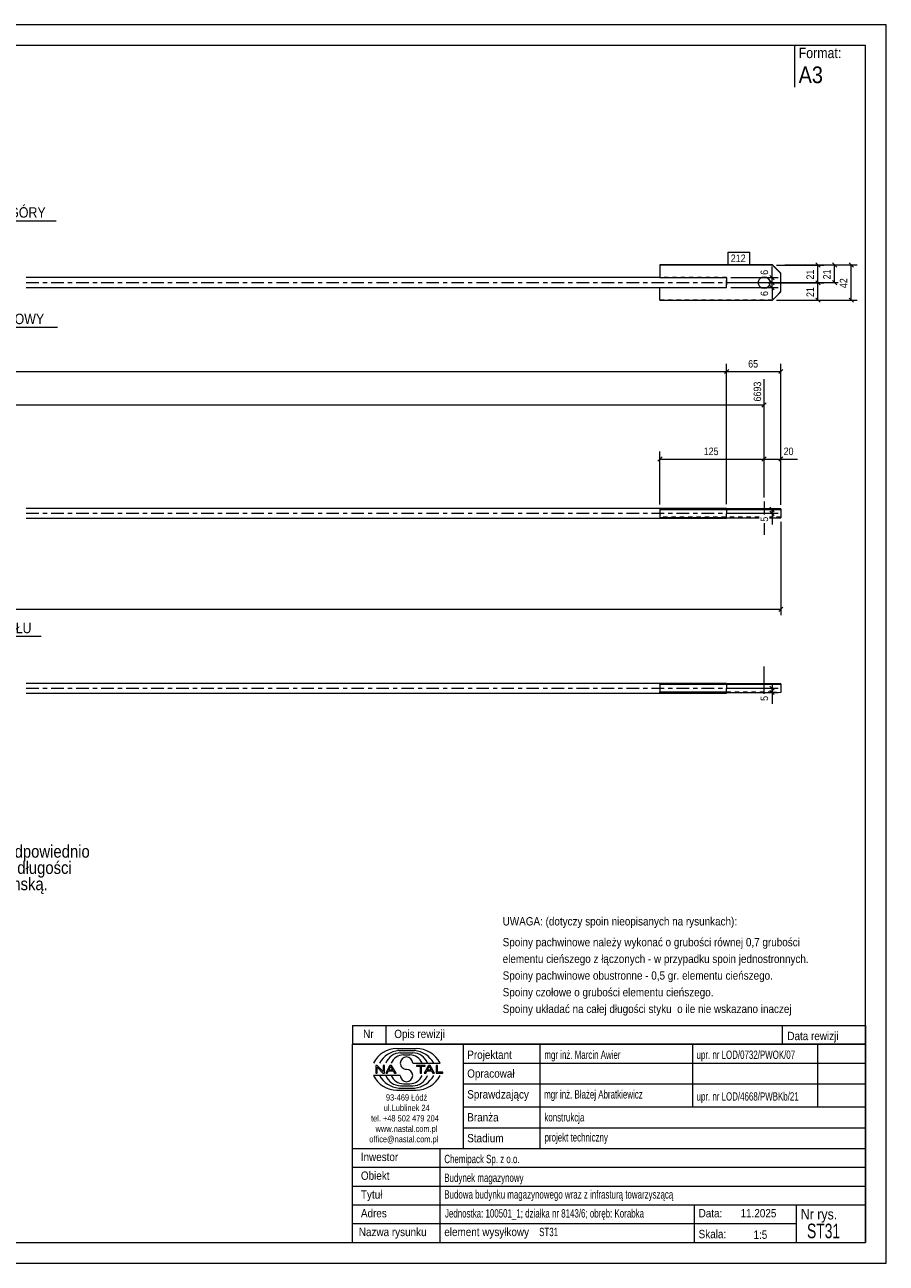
# Model space of a CAD drawing. Header units: millimetres. Extents: x 0 to 420, y 0 to 297.
# Tile 2 of 2: x 213 to 420, y 0 to 297. Entities that reach past the tile are written whole.
import ezdxf

# ---------------------------------------------------------------- set-up
doc = ezdxf.new("R2010")
doc.units = ezdxf.units.MM
for name, pattern in [('XKITLINE00', [0]), ('XKITLINE01', [4, 1, -1, 1, -1]), ('XKITLINE03', [6, 3, -1, 1, -1])]:
    doc.linetypes.add(name, pattern=pattern)
for name, color, linetype, lineweight in [('Arkusz rysunku', 3, 'Continuous', 0), ('Element', 2, 'Continuous', 0), ('Inny typ obiektu', 7, 'Continuous', 0), ('Tekst', 7, 'Continuous', 0), ('Wymiar', 4, 'Continuous', 0), ('Znak elementu', 2, 'Continuous', 0), ('Śruba', 3, 'Continuous', 0)]:
    doc.layers.add(name, color=color, linetype=linetype, lineweight=lineweight)
doc.styles.add('ARIAL', font='ARIAL.TTF')

msp = doc.modelspace()

# ---------------------------------------------------------------- linework, layer by layer
at = {"layer": 'Arkusz rysunku', "linetype": 'XKITLINE00', "lineweight": 0}
for p, q in [((420, 297), (0, 297)), ((420, 297), (415, 297)), ((420, 0), (420, 297)), ((415, 292), (5, 292)), ((415, 5), (415, 292)), ((5, 5), (415, 5)), ((0, 0), (420, 0))]:
    msp.add_line(p, q, dxfattribs=at)
at = {"layer": 'Element', "linetype": 'XKITLINE00', "lineweight": 0}
for p, q in [((392.71, 239.4), (365.71, 239.4)), ((365.71, 239.4), (365.71, 236.36)), ((392.71, 239.36), (365.71, 239.36)), ((392.71, 239.36), (392.71, 239.4)), ((392.71, 239.4), (394.71, 237.4)), ((394.71, 237.36), (392.71, 239.36)), ((365.71, 236.38), (213.71, 236.38)), ((365.71, 236.36), (381.71, 236.36)), ((381.71, 236.36), (381.71, 235.64)), ((381.71, 234.67), (381.71, 235.64)), ((381.71, 233.96), (381.71, 234.67)), ((394.71, 232.96), (394.71, 237.4)), ((213.71, 233.98), (381.71, 233.98)), ((365.71, 230.96), (365.71, 233.98)), ((365.71, 233.96), (381.71, 233.96)), ((392.71, 230.96), (394.71, 232.96)), ((365.71, 230.96), (392.71, 230.96)), ((213.71, 181.04), (381.71, 181.04)), ((213.71, 178.64), (381.71, 178.64)), ((381.71, 180.81), (365.71, 180.81)), ((365.71, 180.81), (365.71, 180.75)), ((365.71, 180.75), (392.71, 180.75)), ((365.71, 180.75), (365.71, 178.75)), ((365.71, 178.75), (389.5, 178.75)), ((381.71, 181.04), (381.71, 180.83)), ((392.71, 180.93), (381.71, 180.93)), ((381.71, 180.81), (381.71, 180.83)), ((381.71, 178.64), (381.71, 178.75)), ((392.02, 178.75), (392.71, 178.75)), ((394.71, 180.89), (392.71, 180.93)), ((392.71, 180.75), (394.71, 180.79)), ((392.71, 180.75), (392.71, 178.75)), ((392.71, 178.75), (394.71, 178.79)), ((394.71, 180.79), (394.71, 180.89)), ((394.71, 180.79), (394.71, 178.79)), ((213.71, 139.1), (381.71, 139.1)), ((213.71, 136.7), (381.71, 136.7)), ((381.71, 138.87), (365.71, 138.87)), ((365.71, 138.87), (365.71, 136.81)), ((392.71, 138.81), (365.71, 138.81)), ((392.71, 136.81), (365.71, 136.81)), ((381.71, 139.1), (381.71, 138.89)), ((392.71, 138.98), (381.71, 138.98)), ((381.71, 138.89), (381.71, 138.87)), ((381.71, 136.7), (381.71, 136.81)), ((394.71, 138.94), (392.71, 138.98)), ((392.71, 138.81), (394.71, 138.85)), ((392.71, 136.81), (392.71, 138.81)), ((394.71, 136.85), (392.71, 136.81)), ((394.71, 138.94), (394.71, 136.85))]:
    msp.add_line(p, q, dxfattribs=at)
at = {"layer": 'Element', "linetype": 'XKITLINE03', "lineweight": 0}
for p, q in [((213.71, 235.18), (391.71, 235.18)), ((213.71, 179.84), (391.71, 179.84)), ((213.71, 137.9), (391.71, 137.9))]:
    msp.add_line(p, q, dxfattribs=at)
at = {"layer": 'Element', "linetype": 'XKITLINE01', "lineweight": 0}
for p, q in [((365.71, 236.4), (381.71, 236.4)), ((381.71, 236.38), (365.71, 236.38)), ((381.71, 236.36), (381.71, 236.4)), ((381.71, 236.4), (381.71, 236.36)), ((381.71, 236.38), (381.71, 235.64)), ((381.71, 235.64), (381.71, 234.67)), ((381.71, 233.98), (381.71, 234.67)), ((365.71, 233.98), (365.71, 234)), ((365.71, 234), (381.71, 234)), ((365.71, 233.98), (365.71, 234)), ((365.71, 233.98), (365.71, 233.98)), ((392.71, 231), (394.71, 233)), ((365.71, 231), (392.71, 231)), ((392.71, 230.96), (392.71, 231)), ((381.71, 180.93), (365.71, 180.93)), ((365.71, 180.93), (365.71, 180.86)), ((365.71, 180.93), (365.71, 180.75)), ((365.71, 180.86), (381.71, 180.86)), ((389.5, 178.93), (365.71, 178.93)), ((365.71, 178.86), (381.71, 178.86)), ((365.71, 178.81), (381.71, 178.81)), ((381.71, 180.83), (381.71, 180.86)), ((381.71, 178.81), (381.71, 180.86)), ((381.71, 180.83), (381.71, 178.64)), ((392.71, 178.93), (392.02, 178.93)), ((392.71, 180.75), (392.71, 180.93)), ((394.71, 178.89), (392.71, 178.93)), ((394.71, 180.89), (394.71, 180.79)), ((365.71, 138.98), (365.71, 138.87)), ((365.71, 138.92), (365.71, 138.98)), ((381.71, 138.98), (365.71, 138.98)), ((365.71, 138.87), (365.71, 138.92)), ((365.71, 138.92), (381.71, 138.92)), ((365.71, 138.81), (365.71, 138.87)), ((365.71, 136.92), (365.71, 136.99)), ((365.71, 136.99), (392.71, 136.99)), ((381.71, 136.92), (365.71, 136.92)), ((365.71, 136.81), (365.71, 136.87)), ((365.71, 136.87), (381.71, 136.87)), ((381.71, 138.89), (381.71, 138.92)), ((381.71, 138.92), (381.71, 138.89)), ((381.71, 138.89), (381.71, 138.74)), ((381.71, 138.87), (381.71, 136.87)), ((381.71, 136.81), (381.71, 138.74)), ((381.71, 136.87), (381.71, 136.92)), ((392.71, 138.98), (392.71, 138.81)), ((392.71, 136.99), (394.71, 136.94)), ((394.71, 138.85), (394.71, 138.94)), ((394.71, 136.94), (394.71, 136.85))]:
    msp.add_line(p, q, dxfattribs=at)
at = {"layer": 'Inny typ obiektu', "linetype": 'XKITLINE00', "lineweight": 0}
for p, q in [((398, 292), (398, 282)), ((198.26, 250), (220.86, 250)), ((192.13, 224.46), (221.21, 224.46)), ((196.02, 150.34), (217.32, 150.34)), ((292, 57), (292, 52.5)), ((292, 57), (415, 57)), ((300, 57), (300, 52.5)), ((395, 57), (395, 52.5)), ((415, 57), (415, 52.5)), ((415, 52.5), (292, 52.5)), ((292, 5), (292, 52.5)), ((292, 52.5), (415, 52.5)), ((302.62, 51.49), (307.23, 51.5)), ((303.07, 50.99), (306.86, 51)), ((303.46, 50.49), (306.45, 50.49)), ((318.5, 52.5), (318.5, 27.5)), ((337, 27.5), (337, 52.5)), ((373.5, 52.5), (373.5, 37.5)), ((403.5, 52.5), (403.5, 37.5)), ((415, 52.5), (415, 5)), ((304.2, 49.98), (305.73, 49.99)), ((306.42, 47.99), (312.98, 47.99)), ((318.5, 48), (415, 48)), ((303.43, 45.01), (297, 45.01)), ((297.93, 47.44), (297.57, 47.44)), ((297.57, 47.44), (297.57, 45.56)), ((297.57, 45.56), (297.9, 45.56)), ((297.9, 47.04), (299.29, 45.56)), ((297.9, 45.56), (297.9, 47.04)), ((299.31, 45.96), (297.93, 47.44)), ((299.29, 45.56), (299.65, 45.56)), ((299.65, 47.44), (299.31, 47.44)), ((299.31, 47.44), (299.31, 45.96)), ((299.65, 45.56), (299.65, 47.44)), ((300.96, 47.44), (299.94, 45.56)), ((299.94, 45.56), (300.31, 45.56)), ((300.31, 45.56), (300.61, 46.13)), ((300.61, 46.13), (301.71, 46.13)), ((300.71, 46.33), (301.14, 47.24)), ((301.6, 46.33), (300.71, 46.33)), ((301.33, 47.44), (300.96, 47.44)), ((301.14, 47.24), (301.6, 46.33)), ((302.41, 45.56), (301.33, 47.44)), ((301.71, 46.13), (302.02, 45.56)), ((302.02, 45.56), (302.41, 45.56)), ((309.43, 47.44), (307.34, 47.44)), ((307.34, 47.44), (307.34, 47.22)), ((307.34, 47.22), (308.21, 47.22)), ((308.21, 47.22), (308.21, 45.56)), ((308.21, 45.56), (308.56, 45.56)), ((308.56, 45.56), (308.56, 47.22)), ((308.56, 47.22), (309.43, 47.22)), ((310.21, 47.44), (309.2, 45.56)), ((309.2, 45.56), (309.57, 45.56)), ((309.43, 47.22), (309.43, 47.44)), ((309.57, 45.56), (309.86, 46.13)), ((309.86, 46.13), (310.96, 46.13)), ((309.96, 46.33), (310.39, 47.24)), ((310.86, 46.33), (309.96, 46.33)), ((310.59, 47.44), (310.21, 47.44)), ((310.4, 47.24), (310.39, 47.24)), ((310.4, 47.24), (310.86, 46.33)), ((311.67, 45.56), (310.59, 47.44)), ((310.96, 46.13), (311.27, 45.56)), ((311.27, 45.56), (311.67, 45.56)), ((312.36, 47.44), (312.01, 47.44)), ((312.01, 47.44), (312.01, 45.56)), ((312.01, 45.56), (313.66, 45.56)), ((312.36, 45.78), (312.36, 47.44)), ((313.66, 45.78), (312.36, 45.78)), ((313.66, 45.56), (313.66, 45.78)), ((303.07, 42.01), (306.86, 42)), ((303.46, 42.51), (306.45, 42.51)), ((304.2, 43.02), (305.73, 43.01)), ((318.5, 43), (415, 43)), ((302.62, 41.51), (307.23, 41.5)), ((318.5, 37.5), (415, 37.5)), ((318.5, 32.5), (415, 32.5)), ((292, 27.5), (415, 27.5)), ((313, 5), (313, 27.5)), ((292, 23), (415, 23)), ((292, 18.5), (415, 18.5)), ((292, 14), (415, 14)), ((374, 5), (374, 14)), ((398.5, 5), (398.5, 14)), ((292, 9.5), (398.5, 9.5)), ((292, 5), (415, 5))]:
    msp.add_line(p, q, dxfattribs=at)
for centre, radius, start, end in [((302.72, 45.08), 6.42, 90.8317, 153.0136), ((303.67, 45), 6.02, 95.7347, 150.2266), ((306.22, 46.41), 4.08, 22.7023, 86.7527), ((306.24, 44.98), 6.04, 29.8256, 84.1252), ((307.25, 45.07), 6.43, 27.0191, 90.199), ((303.7, 46.42), 4.07, 93.3428, 157.3393), ((304.33, 46.6), 3.38, 92.229, 155.8008), ((304.92, 47.99), 1.49, 0.0741, 179.9259), ((304.92, 47.99), 1.49, 179.9259, 270), ((305.59, 46.6), 3.39, 24.2351, 87.5913), ((302.72, 47.92), 6.42, 206.9864, 269.1683), ((303.67, 48), 6.02, 209.7734, 264.2653), ((303.7, 46.58), 4.07, 202.6607, 266.6572), ((304.33, 46.4), 3.38, 204.1992, 267.771), ((304.92, 45.01), 1.49, 180.0741, 359.9259), ((304.92, 45), 1.49, 0.0741, 90), ((305.59, 46.4), 3.39, 272.4087, 335.7649), ((306.22, 46.59), 4.08, 273.2473, 337.2977), ((306.24, 48.02), 6.04, 275.8748, 330.1744), ((307.25, 47.93), 6.43, 269.801, 332.9809)]:
    msp.add_arc(centre, radius, start, end, dxfattribs=at)
at = {"layer": 'Wymiar', "linetype": 'XKITLINE00', "lineweight": 0}
for p, q in [((392.62, 236.36), (392.62, 239.04)), ((392.62, 236.36), (392.62, 239.04)), ((393.71, 239.36), (405.06, 239.36)), ((395.71, 239.4), (413.06, 239.4)), ((395.71, 239.4), (409.06, 239.4)), ((403.11, 239.87), (404.13, 238.85)), ((403.62, 235.12), (403.62, 239.36)), ((407.11, 239.91), (408.13, 238.89)), ((407.62, 235.18), (407.62, 239.4)), ((411.11, 239.91), (412.13, 238.89)), ((411.62, 230.96), (411.62, 239.4)), ((382.71, 236.36), (394.06, 236.36)), ((382.71, 235.18), (408.5, 235.18)), ((382.71, 235.18), (394.06, 235.18)), ((382.71, 235.18), (394.06, 235.18)), ((391.71, 235.12), (405.06, 235.12)), ((391.71, 235.12), (405.06, 235.12)), ((392.11, 236.87), (393.13, 235.85)), ((392.11, 235.69), (393.13, 234.67)), ((392.11, 235.69), (393.13, 234.67)), ((392.62, 235.18), (392.62, 236.36)), ((392.62, 233.96), (392.62, 235.18)), ((403.11, 235.63), (404.13, 234.61)), ((403.11, 235.63), (404.13, 234.61)), ((403.62, 230.96), (403.62, 235.12)), ((407.11, 235.69), (408.13, 234.67)), ((382.71, 233.96), (394.06, 233.96)), ((392.11, 234.47), (393.13, 233.45)), ((392.62, 233.96), (392.62, 231.27)), ((392.62, 233.96), (392.62, 231.27)), ((393.71, 230.96), (405.06, 230.96)), ((395.71, 230.96), (413.06, 230.96)), ((403.11, 231.47), (404.13, 230.45)), ((411.11, 231.47), (412.13, 230.45)), ((382.22, 214.35), (381.2, 213.33)), ((382.22, 214.35), (381.2, 213.33)), ((381.71, 182.04), (381.71, 215.7)), ((381.71, 182.04), (381.71, 215.7)), ((395.22, 214.35), (394.2, 213.33)), ((394.71, 181.89), (394.71, 215.7)), ((31.62, 213.84), (381.71, 213.84)), ((381.71, 213.84), (394.71, 213.84)), ((390.71, 183.64), (390.71, 212)), ((31.62, 205.84), (390.71, 205.84)), ((391.22, 206.35), (390.2, 205.33)), ((366.22, 193.35), (365.2, 192.33)), ((365.71, 181.93), (365.71, 194.7)), ((391.22, 193.35), (390.2, 192.33)), ((391.22, 193.35), (390.2, 192.33)), ((390.71, 183.64), (390.71, 194.7)), ((390.71, 183.64), (390.71, 194.7)), ((395.22, 193.35), (394.2, 192.33)), ((394.71, 181.89), (394.71, 194.7)), ((365.71, 192.84), (390.71, 192.84)), ((390.71, 192.84), (394.71, 192.84)), ((394.71, 192.84), (398.73, 192.84)), ((394.71, 192.84), (398.73, 192.84)), ((392.11, 181.32), (393.13, 180.3)), ((382.71, 180.81), (394.06, 180.81)), ((382.71, 179.84), (394.06, 179.84)), ((392.11, 180.35), (393.13, 179.33)), ((392.62, 179.84), (392.62, 180.81)), ((392.62, 179.84), (392.62, 177.15)), ((392.62, 179.84), (392.62, 177.15)), ((394.71, 177.79), (394.71, 155.4)), ((18.62, 156.84), (394.71, 156.84)), ((395.22, 157.35), (394.2, 156.33)), ((382.71, 137.9), (394.06, 137.9)), ((382.71, 136.87), (394.06, 136.87)), ((392.11, 138.4), (393.13, 137.39)), ((392.11, 137.38), (393.13, 136.36)), ((392.62, 136.87), (392.62, 137.9)), ((392.62, 136.87), (392.62, 134.19)), ((392.62, 136.87), (392.62, 134.19))]:
    msp.add_line(p, q, dxfattribs=at)
at = {"layer": 'Znak elementu', "linetype": 'XKITLINE00', "lineweight": 0}
for p, q in [((382.11, 242.5), (387.31, 242.5)), ((382.11, 239.5), (382.11, 242.5)), ((387.31, 239.5), (387.31, 242.5)), ((382.11, 239.5), (387.31, 239.5))]:
    msp.add_line(p, q, dxfattribs=at)
at = {"layer": 'Śruba', "linetype": 'XKITLINE00', "lineweight": 0}
for p, q in [((390.71, 235.12), (390.71, 235.29)), ((390.71, 182.64), (390.71, 179.52)), ((390.71, 177.47), (390.71, 174.64)), ((390.71, 136.56), (390.71, 143.1))]:
    msp.add_line(p, q, dxfattribs=at)
msp.add_circle((390.71, 235.16), 1.4, dxfattribs=at)

# ---------------------------------------------------------------- texts
at = {"layer": 'Inny typ obiektu', "style": 'ARIAL'}
for s, height, width, p in [('Format:', 2.5, 0.85, (399, 289)), ('A3', 4, 0.85, (399, 283)), ('RZUT Z GÓRY', 2.5, 0.85, (198.26, 250.75)), ('WIDOK CZOŁOWY', 2.5, 0.85, (192.13, 225.21)), ('RZUT Z TYŁU', 2.5, 0.85, (196.02, 151.09)), ('UWAGA: (dotyczy spoin nieopisanych na rysunkach):', 2, 0.85, (328, 81)), ('Spoiny pachwinowe należy wykonać o grubości równej 0,7 grubości', 2, 0.85, (328, 76)), ('elementu cieńszego z łączonych - w przypadku spoin jednostronnych.', 2, 0.85, (328, 72)), ('Spoiny pachwinowe obustronne - 0,5 gr. elementu cieńszego.', 2, 0.85, (328, 68)), ('Spoiny czołowe o grubości elementu cieńszego.', 2, 0.85, (328, 64)), ('Spoiny układać na całej długości styku  o ile nie wskazano inaczej', 2, 0.85, (328, 60)), ('Nr', 2, 0.85, (294.54, 54)), ('Opis rewizji', 2, 0.85, (302, 54)), ('Data rewizji', 2, 0.85, (396.28, 53.5)), ('Projektant', 2, 0.85, (319.5, 49)), ('mgr inż. Marcin Awier', 2, 0.68, (338, 49)), ('upr. nr LOD/0732/PWOK/07', 2, 0.68, (374.5, 49)), ('Opracował', 2, 0.85, (319.5, 44.5)), ('Sprawdzający', 2, 0.85, (319.5, 39.5)), ('mgr inż. Błażej Abratkiewicz', 2, 0.68, (337.94, 39.5)), ('93-469 Łódź', 1.5, 0.85, (300, 39)), ('upr. nr LOD/4668/PWBKb/21', 2, 0.68, (374.5, 39)), ('ul.Lublinek 24', 1.5, 0.85, (299.5, 36.5)), ('Branża', 2, 0.85, (319.5, 34)), ('konstrukcja', 2, 0.68, (338, 34)), ('tel. +48 502 479 204', 1.5, 0.85, (296.41, 34)), ('www.nastal.com.pl', 1.5, 0.85, (297.5, 31.5)), ('office@nastal.com.pl', 1.5, 0.85, (296, 29)), ('Stadium', 2, 0.85, (319.5, 29)), ('projekt techniczny', 2, 0.68, (338.04, 29.19)), ('Inwestor', 2, 0.85, (293.96, 24.5)), ('Chemipack Sp. z o.o.', 2, 0.68, (314, 24)), ('Obiekt', 2, 0.85, (294, 20)), ('Budynek magazynowy', 2, 0.68, (314, 19.5)), ('Tytuł', 2, 0.85, (294, 15.5)), ('Budowa budynku magazynowego wraz z infrasturą towarzyszącą', 2, 0.68, (314, 15.5)), ('Adres', 2, 0.85, (294, 11)), ('Jednostka: 100501_1; działka nr 8143/6; obręb: Korabka', 2, 0.68, (314.16, 10.96)), ('Data:', 2, 0.85, (375, 11)), ('11.2025', 2, 0.85, (385.06, 11)), ('Nr rys.', 2.5, 0.85, (399.5, 10.5)), ('ST31', 3.5, 0.68, (401, 6)), ('Nazwa rysunku', 2, 0.85, (293.5, 6.5)), ('element wysyłkowy', 2, 0.85, (314, 6.5)), ('ST31', 2, 0.68, (336.75, 6.5)), ('Skala:', 2, 0.85, (375, 6)), ('1:5', 2, 0.85, (388.16, 5.85))]:
    msp.add_text(s, height=height, dxfattribs=dict(at, width=width)).set_placement(p)
at = {"layer": 'Tekst', "style": 'ARIAL', "width": 0.85}
for s, p in [(' długości, odpowiednio', (192.91, 97.26)), ('skrócić. Nagwintować końce na długości ', (160.89, 93.36)), ('150mm. Zastosować śrubę rzymską.', (160.89, 89.46))]:
    msp.add_text(s, height=3, dxfattribs=at).set_placement(p)
at = {"layer": 'Wymiar', "style": 'ARIAL', "width": 0.85}
for s, p in [('6', (391.66, 237.03)), ('21', (402.66, 235.9)), ('21', (406.66, 235.95)), ('42', (410.66, 233.84)), ('6', (391.66, 231.95)), ('21', (402.66, 231.7)), ('6693', (389.99, 206.66)), ('5', (391.66, 177.83)), ('5', (391.66, 134.86))]:
    msp.add_text(s, height=1.8, rotation=90.0002, dxfattribs=at).set_placement(p)
for s, p in [('65', (386.88, 214.8)), ('125', (376.21, 193.8)), ('20', (395.39, 193.8))]:
    msp.add_text(s, height=1.8, dxfattribs=at).set_placement(p)
at = {"layer": 'Znak elementu', "style": 'ARIAL', "width": 0.85}
msp.add_text('212', height=1.8, dxfattribs=at).set_placement((382.71, 240.1))

doc.saveas('drawing.dxf')
